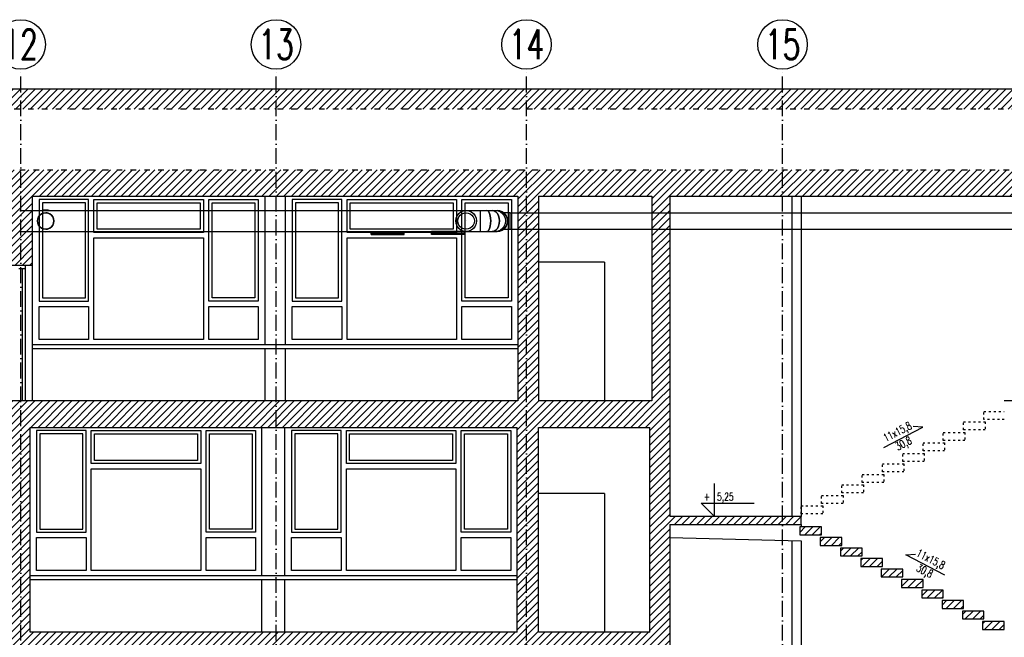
# Model space of a CAD drawing. Header units: millimetres. Extents: x 167273 to 188273, y -125105 to -88145.
# Tile 93 of 210: x 175760 to 177252, y -106163 to -105228. Entities that reach past the tile are written whole.
import ezdxf

# ---------------------------------------------------------------- set-up
doc = ezdxf.new("R2010")
doc.units = ezdxf.units.MM
doc.linetypes.add('ACAD_ISO03W100', pattern=[30, 12, -18])
doc.linetypes.add('ACAD_ISO10W100', pattern=[18, 12, -3, 0, -3])
for name, color, linetype in [('a-op_leader', 9, 'Continuous'), ('a-op_text', 9, 'Continuous'), ('a-osie', 1, 'ACAD_ISO10W100'), ('b-cienka', 9, 'Continuous'), ('b-drzwi', 6, 'Continuous'), ('b-przerywana1', 9, 'ACAD_ISO03W100'), ('b-przerywana2', 2, 'ACAD_ISO03W100'), ('b-widokowa', 7, 'Continuous'), ('b-ściany', 2, 'Continuous'), ('h-hatch', 8, 'Continuous')]:
    doc.layers.add(name, color=color, linetype=linetype)
doc.styles.add('PPAB_100', font='romans.shx', dxfattribs={"width": 0.7, "height": 12})
doc.styles.add('PPAB_50', font='romans.shx', dxfattribs={"width": 0.7, "height": 8})
pattern_1 = [(45, (0, 10000), (-5.61266008, 5.61266008), [])]

# ---------------------------------------------------------------- blocks, each defined once
blk = doc.blocks.new('kota')
at = {"layer": 'a-op_text'}
for p, q in [((-27153.37, 102049.9), (-27153.37, 102074.9)), ((-27163.37, 102059.9), (-27123.37, 102059.9)), ((-27153.37, 102049.9), (-27163.37, 102059.9))]:
    blk.add_line(p, q, dxfattribs=at)
at = {"layer": 'a-op_text', "style": 'PPAB_50', "flags": 4}
for tag, p in [('ZNAK', (-27161.37, 102061.9)), ('WARTOSC', (-27151.37, 102061.9))]:
    blk.add_attdef(tag, p, '', height=8, dxfattribs=at)
blk = doc.blocks.new('kanaly_2p_istn')
at = {"layer": 'h-hatch', "extrusion": (-1.22465e-16, -1, 1.83697e-16)}
for p, q in [((2267, -9.3), (2990.4, -9.3)), ((3010.4, -12.5), (4207.6, -12.5)), ((2267, -40.8), (2884.9, -40.8)), ((3000, -37.5), (4929.1, -37.5))]:
    blk.add_line(p, q, dxfattribs=at)
at = {"layer": 'h-hatch', "extrusion": (1.22465e-16, -1, 1.83697e-16)}
for p, q in [((2965.2, -40.8), (2965.2, -9.3)), ((2941.1, -40.8), (2891.1, -40.8)), ((2947.4, -40.8), (2990.4, -40.8))]:
    blk.add_line(p, q, dxfattribs=at)
at = {"layer": 'h-hatch', "extrusion": (-1.22465e-16, 1, -3.06162e-16)}
blk.add_line((2965.2, -40.8), (2965.2, -9.3), dxfattribs=at)
at = {"layer": 'h-hatch', "extrusion": (0, 1, -1.83697e-16)}
for p, q in [((2982.5, -9.3), (2990.5, -9.3)), ((3002.7, -12.5), (3000, -12.5)), ((3010.4, -12.5), (3002.7, -12.5)), ((3010.4, -37.5), (3010.4, -12.5)), ((2289.9, -40.8), (2322.9, -40.8)), ((3000, -37.5), (3002.7, -37.5)), ((3002.7, -37.5), (3010.4, -37.5))]:
    blk.add_line(p, q, dxfattribs=at)
at = {"layer": 'h-hatch', "extrusion": (-1.22465e-16, -1, 8.41171e-17)}
for p, q in [((2793.4, -40.8), (2855.9, -40.8)), ((2799.7, -45.7), (2799.7, -40.8)), ((2849.7, -43.8), (2799.7, -43.8)), ((2849.7, -45.7), (2849.7, -40.8)), ((2799.7, -45.7), (2849.7, -45.7))]:
    blk.add_line(p, q, dxfattribs=at)
at = {"layer": 'h-hatch', "extrusion": (1.22465e-16, -1, 8.41171e-17)}
for p, q in [((2884.9, -40.8), (2947.4, -40.8)), ((2891.1, -45.7), (2891.1, -40.8)), ((2941.1, -43.8), (2891.1, -43.8)), ((2941.1, -45.7), (2941.1, -40.8)), ((2941.1, -45.7), (2891.1, -45.7))]:
    blk.add_line(p, q, dxfattribs=at)
at = {"layer": 'h-hatch'}
blk.add_circle((2943.5, -25), 0.005, dxfattribs=at)
at = {"layer": 'h-hatch', "extrusion": (-1.45519e-13, -4.39993e-13, -1)}
for major_axis in [(-12.5, 0), (12.5, 0)]:
    blk.add_ellipse((2306.4, -25), major_axis=major_axis, ratio=1, start_param=0, end_param=3.141593, dxfattribs=at)
at = {"layer": 'h-hatch'}
for centre, major_axis, ratio, start_param, end_param in [((2306.4, -25), (0, 12.5), 1, 0, 3.141593), ((2306.4, -25), (0, -12.5), 1, 1.570796, 3.141593), ((2306.4, -25), (0, -12.5), 1, 0, 3.141593), ((2974.8, -25), (0, -15.8), 0.382683, 0, 3.141593), ((2983, -25), (0, -15.8), 0.707107, 0, 3.141593), ((2990.4, -25), (0, -15.8), 1, 0, 3.141593), ((2306.4, -25), (0, -12.5), 1, 0, 1.570796), ((2990.4, -25), (-0.1, -15.7), 1, 0, 0.005911), ((2990.4, -25), (-0.1, -15.7), 1, 0, 0.005653), ((2990.4, -25), (0, 15.8), 1, 3.135727, 3.141593), ((2990.4, -25), (-0.1, -15.7), 1, 0, 0.005865), ((2990.4, -25), (-0.1, -15.7), 1, 0, 0.005854)]:
    blk.add_ellipse(centre, major_axis=major_axis, ratio=ratio, start_param=start_param, end_param=end_param, dxfattribs=at)
at = {"layer": 'h-hatch', "extrusion": (1.83691e-16, -9.24446e-32, -1)}
for centre, major_axis in [((2306.4, -25), (0, -12.5)), ((2306.4, -25), (0, 12.5)), ((2943.5, -25), (0, -12.5)), ((2943.5, -25), (0, 12.5))]:
    blk.add_ellipse(centre, major_axis=major_axis, ratio=1, start_param=0, end_param=3.141593, dxfattribs=at)
at = {"layer": 'h-hatch', "extrusion": (9.36308e-17, 3.80326e-17, -1)}
blk.add_ellipse((2306.4, -25), major_axis=(-6.4, 15.8), ratio=1, start_param=0, end_param=0.771635, dxfattribs=at)
at = {"layer": 'h-hatch', "extrusion": (1.83691e-16, -6.16298e-32, -1)}
for major_axis in [(0, -15.8), (0, 15.8)]:
    blk.add_ellipse((2943.5, -25), major_axis=major_axis, ratio=1, start_param=0, end_param=3.141593, dxfattribs=at)
at = {"layer": 'h-hatch', "extrusion": (-2.44929e-16, -6.16298e-32, -1)}
for centre, ratio in [((2974.8, -25), 0.382683), ((2983, -25), 0.707107), ((2988.5, -25), 0.92388)]:
    blk.add_ellipse(centre, major_axis=(0, 15.8), ratio=ratio, start_param=0, end_param=3.141593, dxfattribs=at)
at = {"layer": 'h-hatch', "extrusion": (6.12303e-17, -6.16298e-32, -1)}
for major_axis, end_param in [((0, 15.8), 3.141593), ((0, -15.8), 0.005653), ((0, -15.8), 0.005865)]:
    blk.add_ellipse((2990.4, -25), major_axis=major_axis, ratio=1, start_param=0, end_param=end_param, dxfattribs=at)
at = {"layer": 'h-hatch', "extrusion": (9.36024e-17, 3.8033e-17, -1)}
blk.add_ellipse((2306.4, -25), major_axis=(6.4, -15.7), ratio=1, start_param=0, end_param=0.771853, dxfattribs=at)

msp = doc.modelspace()

# ---------------------------------------------------------------- hatches: boundary and pattern name
at = {"layer": 'h-hatch'}
h = msp.add_hatch(dxfattribs=at)
h.set_pattern_fill('ANSI31', color=256, scale=2.5, style=0)
h.set_pattern_definition(pattern_1)
h.paths.add_polyline_path([(179254.44, -105381.35), (179249.44, -105381.35), (179249.44, -105375.35), (179249.44, -105365.35), (179252.44, -105365.35), (179252.44, -105360.35), (178784.44, -105333.35), (171451.44, -105333.35), (170983.44, -105360.35), (170983.44, -105365.35), (170986.44, -105365.35), (170986.44, -105375.35), (170986.44, -105381.35), (170976.44, -105381.35), (170976.44, -105495.35), (171531.44, -105495.35), (171531.44, -105600.35), (171559.44, -105600.35), (171559.44, -105495.35), (171928.44, -105495.35), (171928.44, -105805.35), (171958.44, -105805.35), (171958.44, -105495.35), (172693.44, -105495.35), (172693.44, -105805.35), (172720.44, -105805.35), (172720.44, -105495.35), (173453.44, -105495.35), (173453.44, -105805.35), (173484.44, -105805.35), (173484.44, -105495.35), (174218.44, -105495.35), (174218.44, -105600.35), (174235.44, -105600.35), (174235.44, -105495.35), (174598.44, -105495.35), (174598.44, -105600.35), (174626.44, -105600.35), (174626.44, -105495.35), (175365.44, -105495.35), (175365.44, -105600.35), (175395.44, -105600.35), (175395.44, -105495.35), (175748.44, -105495.35), (175748.44, -105600.35), (175779.44, -105600.35), (175779.44, -105495.35), (176515.44, -105495.35), (176515.44, -105805.35), (176546.44, -105805.35), (176546.44, -105495.35), (176718.44, -105495.35), (176718.44, -105805.35), (176745.44, -105805.35), (176745.44, -105495.35), (177672.44, -105495.35), (177672.44, -105805.35), (177703.44, -105805.35), (177703.44, -105495.35), (178442.44, -105495.35), (178442.44, -105805.35), (178472.44, -105805.35), (178472.44, -105495.35), (178826.44, -105495.35), (178826.44, -105600.35), (178835.44, -105600.35), (178835.44, -105495.35), (179211.44, -105495.35), (179211.44, -105805.35), (179254.44, -105805.35)])
h.paths.add_polyline_path([(171014.44, -105455.35), (171014.44, -105388.61), (171446.32, -105363.35), (178783.58, -105363.35), (179211.44, -105388.04), (179211.44, -105455.35)], flags=16)
h = msp.add_hatch(dxfattribs=at)
h.set_pattern_fill('ANSI31', color=256, scale=2.5, style=0)
h.set_pattern_definition(pattern_1)
h.paths.add_polyline_path([(176745.44, -105805.35), (173157.44, -105805.35), (173157.44, -105845.35), (173457.44, -105845.35), (173457.44, -106155.35), (173487.44, -106155.35), (173487.44, -105845.35), (174218.44, -105845.35), (174218.44, -106155.35), (174248.45, -106155.35), (174248.45, -105845.35), (174981.44, -105845.35), (174981.44, -106155.35), (175011.44, -106155.35), (175011.44, -105845.35), (175746.44, -105845.35), (175746.44, -106155.35), (175776.44, -106155.35), (175776.44, -105845.35), (176514.44, -105845.35), (176514.44, -106155.35), (176546.44, -106155.35), (176546.44, -105845.35), (176715.44, -105845.35), (176715.44, -106155.35), (176745.44, -106155.35), (176745.44, -105992.35), (176944.44, -105992.35), (176944.44, -105980.35), (176745.44, -105980.35)])
h = msp.add_hatch(dxfattribs=at)
h.set_pattern_fill('ANSI31', color=256, scale=2.5, style=0)
h.set_pattern_definition(pattern_1)
h.paths.add_polyline_path([(177252.44, -106139.44), (177219.64, -106139.44), (177219.64, -106151.44), (177252.44, -106151.44)])
h.paths.add_polyline_path([(177221.64, -106123.53), (177188.84, -106123.53), (177188.84, -106135.53), (177221.64, -106135.53)])
h.paths.add_polyline_path([(177190.84, -106107.62), (177158.04, -106107.62), (177158.04, -106119.62), (177190.84, -106119.62)])
h.paths.add_polyline_path([(177160.04, -106091.72), (177127.24, -106091.72), (177127.24, -106103.72), (177160.04, -106103.72)])
h.paths.add_polyline_path([(177129.24, -106075.81), (177096.44, -106075.81), (177096.44, -106087.81), (177129.24, -106087.81)])
h.paths.add_polyline_path([(177098.44, -106059.9), (177065.64, -106059.9), (177065.64, -106071.9), (177098.44, -106071.9)])
h.paths.add_polyline_path([(177067.64, -106043.99), (177034.84, -106043.99), (177034.84, -106055.99), (177067.64, -106055.99)])
h.paths.add_polyline_path([(177036.84, -106028.08), (177004.04, -106028.08), (177004.04, -106040.08), (177036.84, -106040.08)])
h.paths.add_polyline_path([(177006.04, -106012.17), (176973.24, -106012.17), (176973.24, -106024.17), (177006.04, -106024.17)])
h.paths.add_polyline_path([(176975.24, -105996.26), (176942.44, -105996.26), (176942.44, -106008.26), (176975.24, -106008.26)])
h = msp.add_hatch(dxfattribs=at)
h.set_pattern_fill('ANSI31', color=256, scale=2.5, style=0)
h.set_pattern_definition(pattern_1)
h.paths.add_polyline_path([(176745.44, -106155.35), (173125.59, -106155.35), (173157.44, -106171.91), (173157.44, -106195.35), (173455.44, -106195.35), (173455.44, -106505.35), (173487.44, -106505.35), (173487.44, -106195.35), (174981.44, -106195.35), (174981.44, -106300.35), (175011.44, -106300.35), (175011.44, -106195.35), (175746.44, -106195.35), (175746.44, -106505.35), (175776.44, -106505.35), (175776.44, -106195.35), (176129.44, -106195.35), (176129.44, -106505.35), (176159.44, -106505.35), (176159.44, -106195.35), (176517.44, -106195.35), (176517.44, -106505.35), (176547.44, -106505.35), (176547.44, -106195.35), (176710.94, -106195.35), (176710.94, -106505.35), (176745.44, -106505.35), (176745.44, -106342.35), (176944.44, -106342.35), (176944.44, -106330.35), (176745.44, -106330.35)])

# ---------------------------------------------------------------- linework, layer by layer
at = {"layer": 'a-op_leader'}
for points in [[(177070.08, -105875.78), (177129.23, -105845.23), (177114.54, -105843.83)], [(177162.5, -106069.22), (177103.35, -106038.67), (177118.04, -106037.27)]]:
    msp.add_lwpolyline(points, dxfattribs=at)
at = {"layer": 'a-osie', "ltscale": 2}
for p, q in [((175761.94, -106890.35), (175761.94, -105303.03)), ((176148.94, -106890.35), (176148.94, -105303.03)), ((176528.44, -106890.35), (176528.44, -105303.03)), ((176916.44, -106890.35), (176916.44, -105303.03))]:
    msp.add_line(p, q, dxfattribs=at)
at = {"layer": 'a-osie', "linetype": 'Continuous'}
for centre in [(175761.94, -105265.53), (176148.94, -105265.53), (176528.44, -105265.53), (176916.44, -105265.53)]:
    msp.add_circle(centre, 37.5, dxfattribs=at)
at = {"layer": 'b-cienka'}
for p, q in [((176132.44, -105720.35), (176132.44, -105495.35)), ((176163.44, -105720.35), (176163.44, -105495.35)), ((176930.44, -105495.35), (176930.44, -105980.35)), ((176515.44, -105720.35), (175779.44, -105720.35)), ((176515.44, -105726.35), (175779.44, -105726.35)), ((176132.44, -105805.35), (176132.44, -105726.35)), ((176163.44, -105805.35), (176163.44, -105726.35)), ((176127.44, -106070.35), (176127.44, -105845.35)), ((176162.44, -106070.35), (176162.44, -105845.35)), ((176930.44, -106017), (176930.44, -106330.35)), ((176514.44, -106070.35), (175776.44, -106070.35)), ((176514.44, -106076.35), (175776.44, -106076.35)), ((176127.44, -106155.35), (176127.44, -106076.35)), ((176162.44, -106155.35), (176162.44, -106076.35))]:
    msp.add_line(p, q, dxfattribs=at)
at = {"layer": 'b-drzwi'}
for p, q in [((175768.94, -105600.35), (175768.94, -105805.35)), ((175768.94, -105605.35), (175758.94, -105605.35)), ((175763.94, -105605.35), (175763.94, -105805.35))]:
    msp.add_line(p, q, dxfattribs=at)
at = {"layer": 'b-przerywana1', "ltscale": 0.25}
msp.add_lwpolyline([(177252.44, -105833.26), (177221.64, -105833.26), (177221.64, -105821.26), (177252.44, -105821.26)], dxfattribs=at)
for points in [[(177190.84, -105837.17), (177223.64, -105837.17), (177223.64, -105849.17), (177190.84, -105849.17)], [(177160.04, -105853.08), (177192.84, -105853.08), (177192.84, -105865.08), (177160.04, -105865.08)], [(177129.24, -105868.99), (177162.04, -105868.99), (177162.04, -105880.99), (177129.24, -105880.99)], [(177098.44, -105884.9), (177131.24, -105884.9), (177131.24, -105896.9), (177098.44, -105896.9)], [(177067.64, -105900.81), (177100.44, -105900.81), (177100.44, -105912.81), (177067.64, -105912.81)], [(177036.84, -105916.72), (177069.64, -105916.72), (177069.64, -105928.72), (177036.84, -105928.72)], [(177006.04, -105932.62), (177038.84, -105932.62), (177038.84, -105944.62), (177006.04, -105944.62)], [(176975.24, -105948.53), (177008.04, -105948.53), (177008.04, -105960.53), (176975.24, -105960.53)], [(176944.44, -105964.44), (176977.24, -105964.44), (176977.24, -105976.44), (176944.44, -105976.44)]]:
    msp.add_lwpolyline(points, close=True, dxfattribs=at)
at = {"layer": 'b-przerywana2', "ltscale": 0.7}
for p, q in [((178784.44, -105363.35), (171446.32, -105363.35)), ((171014.44, -105455.35), (179211.44, -105455.35))]:
    msp.add_line(p, q, dxfattribs=at)
at = {"layer": 'b-widokowa'}
for p, q in [((176944.44, -105495.35), (176944.44, -105980.35)), ((175779.44, -105600.35), (175779.44, -105805.35)), ((176646.44, -105595.35), (176546.44, -105595.35)), ((176646.44, -105595.35), (176646.44, -105805.35)), ((176646.44, -105945.35), (176546.44, -105945.35)), ((176646.44, -105945.35), (176646.44, -106155.35)), ((176944.44, -105992.35), (176944.44, -105996.26)), ((176745.44, -106012.35), (176944.44, -106017.35)), ((176944.44, -106017.35), (176944.44, -106330.35))]:
    msp.add_line(p, q, dxfattribs=at)
at = {"layer": 'b-ściany'}
for p, q in [((178784.44, -105333.35), (171451.44, -105333.35)), ((175779.44, -105495.35), (176515.44, -105495.35)), ((175779.44, -105495.35), (175779.44, -105600.35)), ((176515.44, -105495.35), (176515.44, -105805.35)), ((176546.44, -105495.35), (176718.44, -105495.35)), ((176546.44, -105495.35), (176546.44, -105805.35)), ((176718.44, -105495.35), (176718.44, -105805.35)), ((176745.44, -105495.35), (177672.44, -105495.35)), ((176745.44, -105495.35), (176745.44, -105980.35)), ((175779.44, -105600.35), (175748.44, -105600.35)), ((176515.44, -105805.35), (173484.44, -105805.35)), ((176718.44, -105805.35), (176546.44, -105805.35)), ((177672.44, -105805.35), (177252.44, -105805.35)), ((175776.44, -105845.35), (176514.44, -105845.35)), ((175776.44, -106155.35), (175776.44, -105845.35)), ((176514.44, -106155.35), (176514.44, -105845.35)), ((176546.44, -105845.35), (176715.44, -105845.35)), ((176546.44, -106155.35), (176546.44, -105845.35)), ((176715.44, -106155.35), (176715.44, -105845.35)), ((176745.44, -105992.35), (176745.44, -106330.35)), ((176514.44, -106155.35), (175776.44, -106155.35)), ((176715.44, -106155.35), (176546.44, -106155.35))]:
    msp.add_line(p, q, dxfattribs=at)
msp.add_lwpolyline([(176745.44, -105992.35), (176944.44, -105992.35), (176944.44, -105980.35), (176745.44, -105980.35)], dxfattribs=at)
for points in [[(176975.24, -105996.26), (176942.44, -105996.26), (176942.44, -106008.26), (176975.24, -106008.26)], [(177006.04, -106012.17), (176973.24, -106012.17), (176973.24, -106024.17), (177006.04, -106024.17)], [(177036.84, -106028.08), (177004.04, -106028.08), (177004.04, -106040.08), (177036.84, -106040.08)], [(177067.64, -106043.99), (177034.84, -106043.99), (177034.84, -106055.99), (177067.64, -106055.99)], [(177098.44, -106059.9), (177065.64, -106059.9), (177065.64, -106071.9), (177098.44, -106071.9)], [(177129.24, -106075.81), (177096.44, -106075.81), (177096.44, -106087.81), (177129.24, -106087.81)], [(177160.04, -106091.72), (177127.24, -106091.72), (177127.24, -106103.72), (177160.04, -106103.72)], [(177190.84, -106107.62), (177158.04, -106107.62), (177158.04, -106119.62), (177190.84, -106119.62)], [(177221.64, -106123.53), (177188.84, -106123.53), (177188.84, -106135.53), (177221.64, -106135.53)], [(177252.44, -106139.44), (177219.64, -106139.44), (177219.64, -106151.44), (177252.44, -106151.44)]]:
    msp.add_lwpolyline(points, close=True, dxfattribs=at)
at = {"layer": 'h-hatch'}
for points in [[(175789.94, -105654.35), (175864.94, -105654.35), (175864.94, -105500.35), (175789.94, -105500.35)], [(175794.94, -105649.35), (175859.94, -105649.35), (175859.94, -105505.35), (175794.94, -105505.35)], [(175872.94, -105500.35), (176038.94, -105500.35), (176038.94, -105550.35), (175872.94, -105550.35)], [(175877.94, -105505.35), (176033.94, -105505.35), (176033.94, -105545.35), (175877.94, -105545.35)], [(176046.94, -105500.35), (176121.94, -105500.35), (176121.94, -105654.35), (176046.94, -105654.35)], [(176051.94, -105505.35), (176116.94, -105505.35), (176116.94, -105649.35), (176051.94, -105649.35)], [(176173.44, -105654.35), (176248.44, -105654.35), (176248.44, -105500.35), (176173.44, -105500.35)], [(176178.44, -105649.35), (176243.44, -105649.35), (176243.44, -105505.35), (176178.44, -105505.35)], [(176256.44, -105500.35), (176422.44, -105500.35), (176422.44, -105550.35), (176256.44, -105550.35)], [(176261.44, -105505.35), (176417.44, -105505.35), (176417.44, -105545.35), (176261.44, -105545.35)], [(176430.44, -105500.35), (176505.44, -105500.35), (176505.44, -105654.35), (176430.44, -105654.35)], [(176435.44, -105505.35), (176500.44, -105505.35), (176500.44, -105649.35), (176435.44, -105649.35)], [(175872.94, -105558.35), (176038.94, -105558.35), (176038.94, -105712.35), (175872.94, -105712.35)], [(176256.44, -105558.35), (176422.44, -105558.35), (176422.44, -105712.35), (176256.44, -105712.35)], [(175789.94, -105662.35), (175864.94, -105662.35), (175864.94, -105712.35), (175789.94, -105712.35)], [(176046.94, -105662.35), (176121.94, -105662.35), (176121.94, -105712.35), (176046.94, -105712.35)], [(176173.44, -105662.35), (176248.44, -105662.35), (176248.44, -105712.35), (176173.44, -105712.35)], [(176430.44, -105662.35), (176505.44, -105662.35), (176505.44, -105712.35), (176430.44, -105712.35)], [(175785.94, -106004.35), (175860.94, -106004.35), (175860.94, -105850.35), (175785.94, -105850.35)], [(175790.94, -105999.35), (175855.94, -105999.35), (175855.94, -105855.35), (175790.94, -105855.35)], [(175868.94, -105850.35), (176034.94, -105850.35), (176034.94, -105900.35), (175868.94, -105900.35)], [(175873.94, -105855.35), (176029.94, -105855.35), (176029.94, -105895.35), (175873.94, -105895.35)], [(176042.94, -105850.35), (176117.94, -105850.35), (176117.94, -106004.35), (176042.94, -106004.35)], [(176047.94, -105855.35), (176112.94, -105855.35), (176112.94, -105999.35), (176047.94, -105999.35)], [(176172.44, -106004.35), (176247.44, -106004.35), (176247.44, -105850.35), (176172.44, -105850.35)], [(176177.44, -105999.35), (176242.44, -105999.35), (176242.44, -105855.35), (176177.44, -105855.35)], [(176255.44, -105850.35), (176421.44, -105850.35), (176421.44, -105900.35), (176255.44, -105900.35)], [(176260.44, -105855.35), (176416.44, -105855.35), (176416.44, -105895.35), (176260.44, -105895.35)], [(176429.44, -105850.35), (176504.44, -105850.35), (176504.44, -106004.35), (176429.44, -106004.35)], [(176434.44, -105855.35), (176499.44, -105855.35), (176499.44, -105999.35), (176434.44, -105999.35)], [(175868.94, -105908.35), (176034.94, -105908.35), (176034.94, -106062.35), (175868.94, -106062.35)], [(176255.44, -105908.35), (176421.44, -105908.35), (176421.44, -106062.35), (176255.44, -106062.35)], [(175785.94, -106012.35), (175860.94, -106012.35), (175860.94, -106062.35), (175785.94, -106062.35)], [(176042.94, -106012.35), (176117.94, -106012.35), (176117.94, -106062.35), (176042.94, -106062.35)], [(176172.44, -106012.35), (176247.44, -106012.35), (176247.44, -106062.35), (176172.44, -106062.35)], [(176429.44, -106012.35), (176504.44, -106012.35), (176504.44, -106062.35), (176429.44, -106062.35)]]:
    msp.add_lwpolyline(points, close=True, dxfattribs=at)

# ---------------------------------------------------------------- block references
at = {"layer": 'a-op_text'}
ref = msp.add_blockref('kota', (231119.89, -310080.16), dxfattribs=dict(at, xscale=2, yscale=2, zscale=2))
ref.add_attrib('ZNAK', '+', (176797.14, -105956.35), dxfattribs={"height": 12, "style": 'PPAB_100', "width": 0.7})
ref.add_attrib('WARTOSC', '5,25', (176817.14, -105956.35), dxfattribs={"height": 12, "style": 'PPAB_100', "width": 0.7})
at = {"layer": 'h-hatch'}
msp.add_blockref('kanaly_2p_istn', (173493.41, -105507.83), dxfattribs=at)

# ---------------------------------------------------------------- texts
at = {"layer": 'a-op_text', "ltscale": 0.5, "char_height": 12, "width": 57.77, "attachment_point": 5, "style": 'PPAB_100'}
for insert, rotation in [((177095.84, -105862.47), 27.42975), ((177135.74, -106055.4), 332.57025)]:
    msp.add_mtext('{\\Fromans.shx|c238;11}x1{\\Fromans.shx|c238;5,8}\\P{\\Fromans.shx|c238;30,8}', dxfattribs=dict(at, insert=insert, rotation=rotation))
at = {"layer": 'a-osie', "linetype": 'ACAD_ISO10W100', "char_height": 45, "width": 4405.7835, "attachment_point": 5, "style": 'PPAB_100'}
for s, insert in [('12', (175760.94, -105265.53)), ('13', (176148.94, -105265.53)), ('14', (176528.44, -105265.53)), ('15', (176916.44, -105265.53))]:
    msp.add_mtext(s, dxfattribs=dict(at, insert=insert))

doc.saveas('drawing.dxf')
